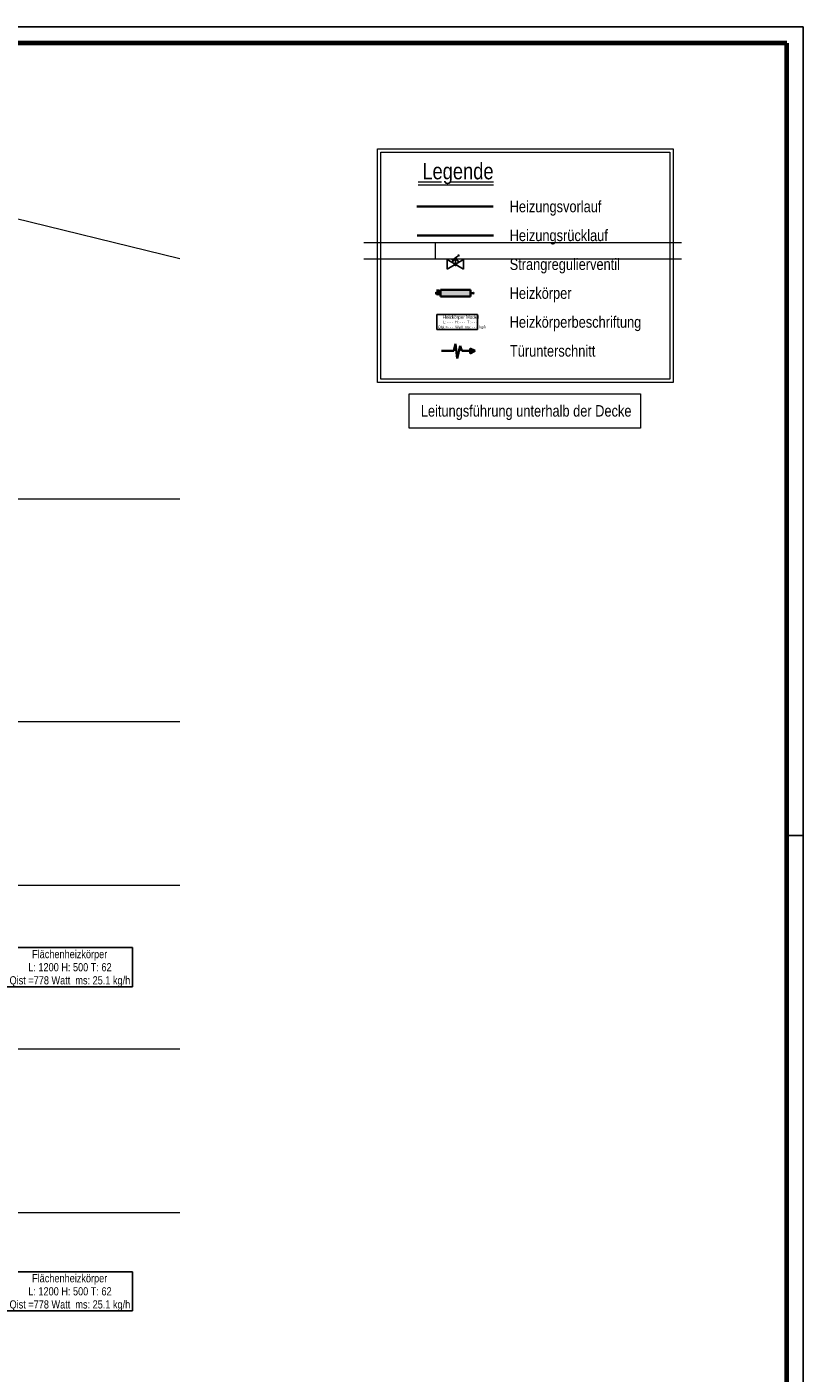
# Model space of a CAD drawing. Extents: x 229 to 926, y 37 to 878.
# Tile 162 of 162: x 689 to 926, y 466 to 878. Entities that reach past the tile are written whole.
import ezdxf
from ezdxf.lldxf.tags import DXFTag

# ---------------------------------------------------------------- set-up
doc = ezdxf.new("R2010")
doc.units = 0
doc.layers.get('0').update_dxf_attribs({"lineweight": 13})
for name, color, linetype, lineweight in [('Ausstattung', 7, 'Continuous', 25), ('Axen', 7, 'Continuous', 25), ('Axen-A03ENIVKI0', 7, 'Continuous', 25), ('Beschriftung', 7, 'Continuous', 25), ('Bewegungsfläche', 7, 'Continuous', 25), ('Fenster', 7, 'Continuous', 25), ('FORMAT', 7, 'Continuous', 25), ('Fullfläche', 7, 'Continuous', 25), ('H_BI_Bauteile', 7, 'Continuous', 25), ('H_BI_Heizkoerpertext', 7, 'Continuous', 25), ('Maßlinien', 7, 'Continuous', 25), ('PLAN_25003_01_A_5_1_DS_1_250708_0', 7, 'Continuous', 25), ('PLAN_25003_01_A_5_1_GR_1_250717_7', 7, 'Continuous', 25), ('Räume', 7, 'Continuous', 25), ('Treppen', 7, 'Continuous', 25), ('Türen', 7, 'Continuous', 25), ('Wände', 7, 'Continuous', 25), ('X_BI_Geometrie', 7, 'Continuous', 13), ('X_BI_Text', 7, 'Continuous', 25)]:
    doc.layers.add(name, color=color, linetype=linetype, lineweight=lineweight)
for name, color, linetype, lineweight, true_color in [('H_BI_Heizkoerper', 1, 'Continuous', 35, 0xff0000), ('H_BI_Heizkoerperflaeche', 7, 'Continuous', 35, 0xffcccc), ('H_BI_Ruecklauf', 5, 'fein_strichliert', 35, 0x0000ff), ('H_BI_Vorlauf', 7, 'Continuous', 35, 0xed0e24)]:
    doc.layers.add(name, color=color, linetype=linetype, lineweight=lineweight, true_color=true_color)
doc.styles.get("Standard").update_dxf_attribs({"font": 'arial.ttf'})
tags = doc.linetypes.add('ALL_S25', pattern=[0.001, 0, -0.001]).pattern_tags.tags
tags[6:7] = [DXFTag(74, 4), DXFTag(75, 0), DXFTag(340, '0'), DXFTag(46, 1.0), DXFTag(50, 0.0), DXFTag(44, 0.0), DXFTag(45, 0.0)]
tags[4:5] = [DXFTag(74, 4), DXFTag(75, 0), DXFTag(340, '0'), DXFTag(46, 1.0), DXFTag(50, 0.0), DXFTag(44, 0.0), DXFTag(45, 0.0)]
tags = doc.linetypes.add('ALL_S25-A03ENIVOI0', pattern=[0.001, 0, -0.001]).pattern_tags.tags
tags[6:7] = [DXFTag(74, 4), DXFTag(75, 0), DXFTag(340, '0'), DXFTag(46, 1.0), DXFTag(50, 0.0), DXFTag(44, 0.0), DXFTag(45, 0.0)]
tags[4:5] = [DXFTag(74, 4), DXFTag(75, 0), DXFTag(340, '0'), DXFTag(46, 1.0), DXFTag(50, 0.0), DXFTag(44, 0.0), DXFTag(45, 0.0)]
tags = doc.linetypes.add('fein_strichliert', pattern=[4, 1, -2, 1]).pattern_tags.tags
tags[8:9] = [DXFTag(74, 4), DXFTag(75, 0), DXFTag(340, '0'), DXFTag(46, 0.0), DXFTag(50, 0.0), DXFTag(44, 0.0), DXFTag(45, 0.0)]
tags[6:7] = [DXFTag(74, 4), DXFTag(75, 0), DXFTag(340, '0'), DXFTag(46, 0.0), DXFTag(50, 0.0), DXFTag(44, 0.0), DXFTag(45, 0.0)]
tags[4:5] = [DXFTag(74, 4), DXFTag(75, 0), DXFTag(340, '0'), DXFTag(46, 0.0), DXFTag(50, 0.0), DXFTag(44, 0.0), DXFTag(45, 0.0)]

# ---------------------------------------------------------------- blocks, each defined once
blk = doc.blocks.new('Blockreferenz-A03ENIV7I0', base_point=(228.98, 36.58))
at = {"layer": 'FORMAT', "color": 0, "linetype": 'ByBlock', "ltscale": 0.25}
for p, q in [((228.98, 877.58), (925.98, 877.58)), ((925.98, 877.58), (925.98, 36.58)), ((925.98, 630.58), (920.98, 630.58))]:
    blk.add_line(p, q, dxfattribs=at)
at = {"layer": 'FORMAT', "color": 0, "linetype": 'ByBlock', "lineweight": 70, "ltscale": 0.7}
for p, q in [((920.98, 872.58), (248.98, 872.58)), ((920.98, 41.58), (920.98, 872.58))]:
    blk.add_line(p, q, dxfattribs=at)
blk = doc.blocks.new('Referenz-A03ENIVGI0', base_point=(255.73, 66.03))
at = {"layer": 'Ausstattung', "color": 0, "lineweight": -2}
blk.add_line((735.55, 806.79), (581.82, 844.41), dxfattribs=at)
at = {"layer": 'Axen', "color": 0, "lineweight": -2}
blk.add_line((735.55, 806.79), (581.82, 844.41), dxfattribs=at)
at = {"layer": 'Axen', "color": 0, "linetype": 'ALL_S25', "lineweight": -2, "ltscale": 0.13}
for p, q in [((735.55, 733.35), (301.73, 733.35)), ((735.55, 665.35), (301.71, 665.35)), ((735.55, 615.34), (301.7, 615.34)), ((735.55, 615.34), (301.7, 615.34)), ((735.55, 565.34), (301.69, 565.34)), ((735.55, 515.34), (301.68, 515.34))]:
    blk.add_line(p, q, dxfattribs=at)
at = {"layer": 'Beschriftung', "color": 0, "lineweight": -2}
blk.add_line((735.55, 806.79), (581.82, 844.41), dxfattribs=at)
at = {"layer": 'Bewegungsfläche', "color": 0, "lineweight": -2}
blk.add_line((735.55, 806.79), (581.82, 844.41), dxfattribs=at)
at = {"layer": 'Fenster', "color": 0, "lineweight": -2}
blk.add_line((735.55, 806.79), (581.82, 844.41), dxfattribs=at)
at = {"layer": 'Fullfläche', "color": 0, "lineweight": -2}
blk.add_line((735.55, 806.79), (581.82, 844.41), dxfattribs=at)
at = {"layer": 'Maßlinien', "color": 0, "lineweight": -2}
blk.add_line((735.55, 806.79), (581.82, 844.41), dxfattribs=at)
at = {"layer": 'Räume', "color": 0, "lineweight": -2}
blk.add_line((735.55, 806.79), (581.82, 844.41), dxfattribs=at)
at = {"layer": 'Treppen', "color": 0, "lineweight": -2}
blk.add_line((735.55, 806.79), (581.82, 844.41), dxfattribs=at)
at = {"layer": 'Türen', "color": 0, "lineweight": -2}
blk.add_line((735.55, 806.79), (581.82, 844.41), dxfattribs=at)
at = {"layer": 'Wände', "color": 0, "lineweight": -2}
blk.add_line((735.55, 806.79), (581.82, 844.41), dxfattribs=at)
blk = doc.blocks.new('Referenz-A03ENIVUI0', base_point=(281.6, 66.03))
at = {"layer": 'Axen-A03ENIVKI0', "color": 0, "linetype": 'ALL_S25-A03ENIVOI0', "lineweight": -2, "ltscale": 0.13}
for p, q in [((735.55, 733.35), (301.73, 733.35)), ((735.55, 665.35), (301.71, 665.35)), ((735.55, 615.35), (301.7, 615.35)), ((735.55, 565.35), (301.69, 565.35)), ((735.55, 515.35), (301.68, 515.35))]:
    blk.add_line(p, q, dxfattribs=at)
blk = doc.blocks.new('Bauteilbeschriftung-A03ENJ0AI0', base_point=(669.03, 485.35))
at = {"color": 0, "lineweight": -2}
for p, q in [((682.49, 497.35), (721.13, 497.35)), ((682.49, 485.35), (682.49, 497.35)), ((721.13, 497.35), (721.13, 485.35)), ((721.13, 485.35), (682.49, 485.35))]:
    blk.add_line(p, q, dxfattribs=at)
at = {"color": 0, "linetype": 'ByBlock', "lineweight": -2, "ltscale": 0.25}
blk.add_line((682.49, 491.35), (669.03, 491.35), dxfattribs=at)
at = {"color": 0, "linetype": 'ByBlock', "lineweight": -2, "ltscale": 0.25, "char_height": 2.5, "attachment_point": 1}
for s, insert in [('{\\W0.8;\\fArial;Flächenheizkörper}', (690.41, 496.6)), ('{\\W0.8;\\fArial;L: 1200 H: 500 T: 62}', (689.25, 492.6)), ('{\\W0.8;\\fArial;Qist =778 Watt  ms: 25.1 kg/h}', (683.53, 488.6))]:
    blk.add_mtext(s, dxfattribs=dict(at, insert=insert))
blk = doc.blocks.new('Bauteilbeschriftung-A03ENJ0EI0', base_point=(669.03, 584.35))
at = {"color": 0, "lineweight": -2}
for p, q in [((682.49, 596.35), (721.13, 596.35)), ((682.49, 584.35), (682.49, 596.35)), ((721.13, 596.35), (721.13, 584.35)), ((721.13, 584.35), (682.49, 584.35))]:
    blk.add_line(p, q, dxfattribs=at)
at = {"color": 0, "linetype": 'ByBlock', "lineweight": -2, "ltscale": 0.25}
blk.add_line((682.49, 590.35), (669.03, 590.35), dxfattribs=at)
at = {"color": 0, "linetype": 'ByBlock', "lineweight": -2, "ltscale": 0.25, "char_height": 2.5, "attachment_point": 1}
for s, insert in [('{\\W0.8;\\fArial;Flächenheizkörper}', (690.41, 595.6)), ('{\\W0.8;\\fArial;L: 1200 H: 500 T: 62}', (689.25, 591.6)), ('{\\W0.8;\\fArial;Qist =778 Watt  ms: 25.1 kg/h}', (683.53, 587.6))]:
    blk.add_mtext(s, dxfattribs=dict(at, insert=insert))
blk = doc.blocks.new('Referenz-A03ENJ58I0', base_point=(791.73, 806.62))
at = {"layer": 'PLAN_25003_01_A_5_1_GR_1_250717_7', "color": 0, "lineweight": -2}
for p, q in [((888.87, 811.62), (791.73, 811.62)), ((813.6, 811.62), (813.6, 806.62)), ((888.87, 806.62), (791.73, 806.62))]:
    blk.add_line(p, q, dxfattribs=at)
blk = doc.blocks.new('Referenz-A03ENJ5AI0', base_point=(791.73, 806.62))
at = {"layer": 'PLAN_25003_01_A_5_1_DS_1_250708_0', "color": 0, "lineweight": -2}
for p, q in [((888.87, 811.62), (791.73, 811.62)), ((813.6, 811.62), (813.6, 806.62)), ((888.87, 806.62), (791.73, 806.62))]:
    blk.add_line(p, q, dxfattribs=at)
blk = doc.blocks.new('Polygon-A03ENJ5CI0', base_point=(805.6, 755.03))
at = {"color": 0, "linetype": 'ByBlock', "lineweight": -2, "ltscale": 0.13}
for p, q in [((805.6, 765.49), (876.33, 765.49)), ((805.6, 755.03), (805.6, 765.49)), ((876.33, 765.49), (876.33, 755.03)), ((876.33, 755.03), (805.6, 755.03))]:
    blk.add_line(p, q, dxfattribs=at)
blk = doc.blocks.new('Blockreferenz-A03ENJ5EI0', base_point=(795.95, 769.01))
at = {"color": 0, "linetype": 'ByBlock', "lineweight": -2, "ltscale": 0.13}
for p, q in [((795.95, 769.01), (795.95, 840.37)), ((795.95, 840.37), (886.29, 840.37)), ((796.95, 770.01), (796.95, 839.37)), ((796.95, 839.37), (885.29, 839.37)), ((885.29, 839.37), (885.29, 770.01)), ((886.29, 840.37), (886.29, 769.01)), ((808.36, 830.29), (815.47, 830.29)), ((808.36, 829.37), (831.43, 829.37)), ((818.11, 830.29), (831.43, 830.29)), ((886.29, 769.01), (795.95, 769.01)), ((885.29, 770.01), (796.95, 770.01))]:
    blk.add_line(p, q, dxfattribs=at)
at = {"layer": 'H_BI_Bauteile', "color": 0}
for p, q in [((817.26, 806.58), (822.26, 803.58)), ((822.26, 806.58), (817.26, 803.58)), ((817.26, 803.58), (817.26, 806.58)), ((818.67, 806.27), (820.88, 807.91)), ((819.76, 807.08), (818.76, 805.68)), ((819.76, 807.08), (820.76, 805.68)), ((819.76, 807.08), (819.76, 805.03)), ((820.88, 807.91), (820.52, 807.81)), ((820.88, 807.91), (820.68, 807.59)), ((822.26, 803.58), (822.26, 806.58))]:
    blk.add_line(p, q, dxfattribs=at)
for radius in [0.4, 0.32, 0.24, 0.16, 0.08]:
    blk.add_circle((819.76, 805.08), radius, dxfattribs=at)
at = {"layer": 'H_BI_Heizkoerper', "linetype": 'ByBlock', "ltscale": 0.35}
for p, q in [((815.16, 795.26), (815.16, 797.26)), ((815.16, 797.26), (824.36, 797.26)), ((824.36, 795.26), (815.16, 795.26)), ((824.36, 797.26), (824.36, 795.26)), ((815.49, 778.62), (819.25, 778.62)), ((819.25, 778.62), (819.81, 780.78)), ((819.81, 780.78), (820.28, 776.26)), ((820.28, 776.26), (821.16, 780.12)), ((821.16, 780.12), (821.7, 778.62)), ((821.7, 778.62), (824.23, 778.62)), ((824.22, 779.37), (824.23, 777.87)), ((825.83, 778.62), (824.22, 779.37)), ((825.83, 778.62), (824.23, 777.87))]:
    blk.add_line(p, q, dxfattribs=at)
blk.add_solid([(824.23, 777.87), (824.22, 779.37), (825.83, 778.62)], dxfattribs=at)
at = {"layer": 'H_BI_Heizkoerperflaeche', "linetype": 'ByBlock', "ltscale": 0.35}
blk.add_solid([(815.16, 795.26), (815.16, 797.26), (824.36, 795.26), (824.36, 797.26)], dxfattribs=at)
at = {"layer": 'H_BI_Ruecklauf', "linetype": 'fein_strichliert', "ltscale": 1.05}
blk.add_line((808.08, 813.9), (831.43, 813.9), dxfattribs=at)
at = {"layer": 'H_BI_Ruecklauf', "linetype": 'fein_strichliert', "ltscale": 0.35}
blk.add_line((824.36, 796.26), (825.26, 796.26), dxfattribs=at)
blk.add_circle((825.26, 796.26), 0.1, dxfattribs=at)
at = {"layer": 'H_BI_Vorlauf', "linetype": 'ByBlock', "ltscale": 0.35}
for p, q in [((807.99, 822.72), (831.33, 822.72)), ((815.16, 796.26), (813.56, 796.26)), ((813.96, 797.06), (814.76, 797.06)), ((814.36, 796.66), (814.36, 797.06))]:
    blk.add_line(p, q, dxfattribs=at)
for radius in [0.4, 0.3, 0.2, 0.1]:
    blk.add_circle((814.36, 796.26), radius, dxfattribs=at)
at = {"layer": 'X_BI_Text', "color": 0}
for p, q in [((814.08, 789.69), (826.49, 789.69)), ((814.08, 785.19), (814.08, 789.69)), ((826.49, 789.69), (826.49, 785.19)), ((826.49, 785.19), (814.08, 785.19))]:
    blk.add_line(p, q, dxfattribs=at)
at = {"layer": 'X_BI_Text', "color": 0, "linetype": 'ByBlock', "ltscale": 0.25, "attachment_point": 1}
for s, insert, char_height in [('{\\W0.8;\\fArial;Legende}', (809.66, 836.03), 5), ('{\\W0.8;\\fArial;Heizungsvorlauf}', (836.33, 824.47), 3.5), ('{\\W0.8;\\fArial;Heizungsrücklauf}', (836.33, 815.65), 3.5), ('{\\W0.8;\\fArial;Strangregulierventil}', (836.33, 806.83), 3.5), ('{\\W0.8;\\fArial;Heizkörper}', (836.33, 798.01), 3.5), ('{\\W0.8;\\fArial;Heizkörper Modell}', (815.86, 789.44), 1), ('{\\W0.8;\\fArial;Heizkörperbeschriftung}', (836.33, 789.19), 3.5), ('{\\W0.8;\\fArial;Qist =- - -  Watt  ms: - - -  kg/h}', (814.41, 786.34), 0.8), ('{\\W0.8;\\fArial;L: - - -  H: - - -  T: - - - }', (816.02, 787.84), 0.8), ('{\\W0.8;\\fArial;Türunterschnitt}', (836.42, 780.37), 3.5)]:
    blk.add_mtext(s, dxfattribs=dict(at, insert=insert, char_height=char_height))

msp = doc.modelspace()

# ---------------------------------------------------------------- block references
at = {"ltscale": 0.13}
msp.add_blockref('Blockreferenz-A03ENIV7I0', (228.98, 36.58), dxfattribs=at)
at = {"color": 251, "lineweight": 13, "ltscale": 0.13, "true_color": 0x606060}
for name, p in [('Referenz-A03ENIVGI0', (255.73, 66.03)), ('Referenz-A03ENIVUI0', (281.6, 66.03)), ('Referenz-A03ENJ58I0', (791.73, 806.62)), ('Referenz-A03ENJ5AI0', (791.73, 806.62))]:
    msp.add_blockref(name, p, dxfattribs=at)
at = {"layer": 'H_BI_Heizkoerpertext', "ltscale": 0.25}
for name, p in [('Bauteilbeschriftung-A03ENJ0EI0', (669.03, 584.35)), ('Bauteilbeschriftung-A03ENJ0AI0', (669.03, 485.35))]:
    msp.add_blockref(name, p, dxfattribs=at)
at = {"layer": 'X_BI_Geometrie', "ltscale": 0.13}
for name, p in [('Blockreferenz-A03ENJ5EI0', (795.95, 769.01)), ('Polygon-A03ENJ5CI0', (805.6, 755.03))]:
    msp.add_blockref(name, p, dxfattribs=at)

# ---------------------------------------------------------------- texts
at = {"layer": 'X_BI_Text', "ltscale": 0.25, "insert": (809.19, 762.05), "char_height": 3.5, "attachment_point": 1}
msp.add_mtext('{\\W0.8;\\fArial;Leitungsführung unterhalb der Decke}', dxfattribs=at)

doc.saveas('drawing.dxf')
